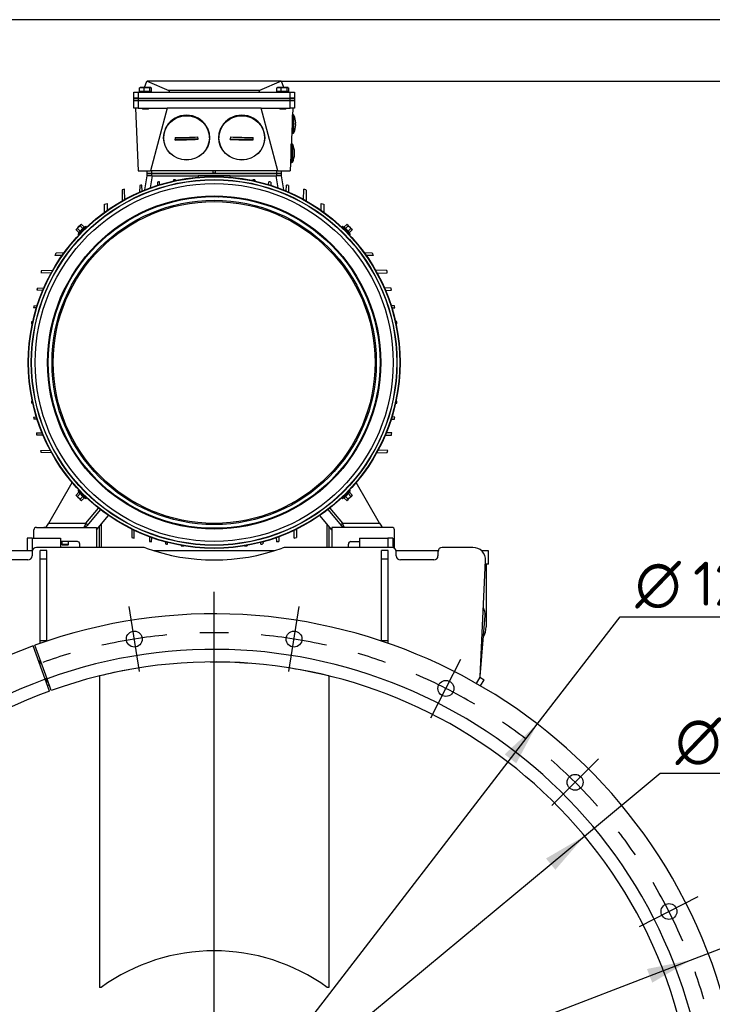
# Model space of a CAD drawing. Header units: millimetres. Extents: x 0 to 415, y -2 to 292.
# Tile 11 of 19: x 116 to 171, y 214 to 292. Entities that reach past the tile are written whole.
import ezdxf
from ezdxf.enums import TextEntityAlignment as Align
from ezdxf.lldxf.tags import DXFTag

# ---------------------------------------------------------------- set-up
doc = ezdxf.new("R2010")
doc.units = ezdxf.units.MM
for name, color, linetype in [('160-180_GASKET_2', 7, 'Continuous'), ('5783_GB_FASTENER', 7, 'Continuous'), ('BC_M50X1.5', 7, 'Continuous'), ('BLACHA_POZ_2', 7, 'Continuous'), ('Default', 7, 'Continuous'), ('GASKET_IN_TBOX_2', 7, 'Continuous'), ('HEX_FLANGE_BOLT_', 7, 'Continuous'), ('HEX_SCREW_GRADEC', 7, 'Continuous'), ('HMC3-200-225_TER', 7, 'Continuous'), ('HMC3-225-FRAME-B', 7, 'Continuous'), ('HMC3-225_FAN_COV', 7, 'Continuous'), ('HMC3_200-225_TER', 7, 'Continuous'), ('OGRANICZNIK_SILN', 7, 'Continuous'), ('PG11', 7, 'Continuous'), ('PŁASZCZ', 7, 'Continuous'), ('PŁASZCZ_ZEW_1', 7, 'Continuous'), ('PŁYTA_PODSTAWY_S', 7, 'Continuous'), ('SH315_RED_PLASTI', 7, 'Continuous'), ('UCHO', 7, 'Continuous'), ('WSPORNIK_A', 7, 'Continuous'), ('WSPORNIK_B', 7, 'Continuous'), ('WSPORNIK_C', 7, 'Continuous'), ('WSPORNIK_D', 7, 'Continuous')]:
    doc.layers.add(name, color=color, linetype=linetype)
doc.styles.add('SEACAD_Solid_Edge_ISO', font='Seiso.ttf')
doc.styles.add('SEACAD_Solid_Edge_ISO1_Symbols', font='semeci1.ttf')
tags = doc.linetypes.add('CENTER2', pattern=[28.575, 19.05, -3.175, 3.175, -3.175]).pattern_tags.tags
tags[10:11] = [DXFTag(74, 4), DXFTag(75, 0), DXFTag(340, '0'), DXFTag(46, 0.0), DXFTag(50, 0.0), DXFTag(44, 0.0), DXFTag(45, 0.0)]
tags[8:9] = [DXFTag(74, 4), DXFTag(75, 0), DXFTag(340, '0'), DXFTag(46, 0.0), DXFTag(50, 0.0), DXFTag(44, 0.0), DXFTag(45, 0.0)]
tags[6:7] = [DXFTag(74, 4), DXFTag(75, 0), DXFTag(340, '0'), DXFTag(46, 0.0), DXFTag(50, 0.0), DXFTag(44, 0.0), DXFTag(45, 0.0)]
tags[4:5] = [DXFTag(74, 4), DXFTag(75, 0), DXFTag(340, '0'), DXFTag(46, 0.0), DXFTag(50, 0.0), DXFTag(44, 0.0), DXFTag(45, 0.0)]
tags = doc.linetypes.add('HIDDEN2', pattern=[4.7625, 3.175, -1.5875]).pattern_tags.tags
tags[6:7] = [DXFTag(74, 4), DXFTag(75, 0), DXFTag(340, '0'), DXFTag(46, 0.0), DXFTag(50, 0.0), DXFTag(44, 0.0), DXFTag(45, 0.0)]
tags[4:5] = [DXFTag(74, 4), DXFTag(75, 0), DXFTag(340, '0'), DXFTag(46, 0.0), DXFTag(50, 0.0), DXFTag(44, 0.0), DXFTag(45, 0.0)]
doc.dimstyles.new('ISO', dxfattribs={"dimtxt": 3.5, "dimasz": 3.5, "dimexe": 1.75, "dimexo": 0, "dimgap": 0.875, "dimtad": 1, "dimdec": 1, "dimlfac": 15, "dimtxsty": 'SEACAD_Solid_Edge_ISO', "dimblk1": '_SE_FILLED', "dimblk2": '_SE_FILLED', "dimsah": 1, "dimcen": 0, "dimadec": 0, "dimazin": 0, "dimtfac": 0.8, "dimtdec": 1, "dimtmove": 0, "dimatfit": 3, "dimfxl": 1, "dimarcsym": 0})
doc.dimstyles.new('promień', dxfattribs={"dimtxt": 3.5, "dimasz": 3.5, "dimexe": 1.75, "dimexo": 0, "dimgap": 0.875, "dimtad": 1, "dimtih": 1, "dimtoh": 1, "dimdec": 1, "dimlfac": 15, "dimtxsty": 'SEACAD_Solid_Edge_ISO', "dimblk1": '_SE_FILLED', "dimblk2": '_SE_FILLED', "dimsah": 1, "dimcen": 0, "dimadec": 0, "dimazin": 0, "dimtfac": 0.8, "dimtdec": 1, "dimtofl": 0, "dimtmove": 0, "dimatfit": 3, "dimfxl": 1, "dimtolj": 1, "dimarcsym": 0})

# ---------------------------------------------------------------- blocks, each defined once
blk = doc.blocks.new('SEANNOT_GROUP3')
at = {"layer": 'Default', "color": 7, "linetype": 'CENTER2'}
blk.add_line((131.452, 206.869), (131.452, 246.41), dxfattribs=at)
blk = doc.blocks.new('SE')
at = {"layer": 'Default', "color": 7, "linetype": 'CENTER2'}
for start, end in [(88.39679, 91.60321), (106.39679, 109.60321), (70.39679, 73.60321), (52.39679, 55.60321), (34.39679, 37.60321), (16.39679, 19.60321)]:
    blk.add_arc((131.452, 202.494), 40.667, start, end, dxfattribs=at)
blk = doc.blocks.new('SEANNOT_GROUP4')
at = {"layer": 'Default', "color": 7, "linetype": 'HIDDEN2'}
blk.add_line((158.352, 229.393), (162.064, 233.105), dxfattribs=at)
at = {"layer": 'Default', "color": 7, "linetype": 'CENTER2'}
blk.add_arc((131.452, 202.494), 40.667, 41.3016, 48.6984, dxfattribs=at)
blk = doc.blocks.new('SEANNOT_GROUP6')
at = {"layer": 'Default', "color": 7, "linetype": 'HIDDEN2'}
blk.add_line((165.347, 219.764), (170.025, 222.148), dxfattribs=at)
at = {"layer": 'Default', "color": 7, "linetype": 'CENTER2'}
blk.add_arc((131.452, 202.494), 40.667, 23.3016, 30.6984, dxfattribs=at)
blk = doc.blocks.new('SEANNOT_GROUP7')
at = {"layer": 'Default', "color": 7, "linetype": 'HIDDEN2'}
blk.add_line((137.403, 240.067), (138.224, 245.252), dxfattribs=at)
at = {"layer": 'Default', "color": 7, "linetype": 'CENTER2'}
blk.add_arc((131.452, 202.494), 40.667, 77.3016, 84.6984, dxfattribs=at)
blk = doc.blocks.new('SEANNOT_GROUP12')
at = {"layer": 'Default', "color": 7, "linetype": 'HIDDEN2'}
blk.add_line((125.501, 240.067), (124.68, 245.252), dxfattribs=at)
at = {"layer": 'Default', "color": 7, "linetype": 'CENTER2'}
blk.add_arc((131.452, 202.494), 40.667, 95.3016, 102.6984, dxfattribs=at)
blk = doc.blocks.new('SEANNOT_GROUP19')
at = {"layer": 'Default', "color": 7, "linetype": 'HIDDEN2'}
blk.add_line((148.723, 236.389), (151.106, 241.067), dxfattribs=at)
at = {"layer": 'Default', "color": 7, "linetype": 'CENTER2'}
blk.add_arc((131.452, 202.494), 40.667, 59.3016, 66.6984, dxfattribs=at)
blk = doc.blocks.new('SE1')
at = {"layer": '160-180_GASKET_2', "color": 7, "linetype": 'Continuous'}
for p, q in [((126.119, 279.76), (126.452, 279.76)), ((126.119, 279.56), (126.119, 279.76)), ((126.452, 279.56), (126.119, 279.56)), ((126.452, 279.76), (126.452, 279.56)), ((126.452, 279.76), (136.452, 279.76)), ((126.452, 279.56), (130.185, 279.56)), ((132.719, 279.56), (136.452, 279.56)), ((136.452, 279.76), (136.785, 279.76)), ((136.452, 279.56), (136.452, 279.76)), ((136.785, 279.56), (136.452, 279.56)), ((136.785, 279.76), (136.785, 279.56))]:
    blk.add_line(p, q, dxfattribs=at)
at = {"layer": '5783_GB_FASTENER', "color": 7, "linetype": 'Continuous'}
for p, q in [((125.514, 286.566), (125.69, 286.59)), ((125.548, 286.58), (125.514, 286.566)), ((125.514, 286.267), (125.514, 286.566)), ((125.69, 286.59), (125.561, 286.59)), ((126.102, 286.59), (125.69, 286.59)), ((125.69, 286.59), (125.866, 286.566)), ((125.866, 286.566), (126.102, 286.59)), ((125.866, 286.267), (125.866, 286.566)), ((126.397, 286.59), (126.102, 286.59)), ((126.102, 286.59), (126.337, 286.566)), ((126.337, 286.566), (126.397, 286.59)), ((126.337, 286.267), (126.337, 286.566)), ((126.41, 286.59), (126.397, 286.59)), ((126.397, 286.59), (126.423, 286.58)), ((126.457, 286.267), (126.457, 286.566)), ((136.447, 286.566), (136.623, 286.59)), ((136.481, 286.58), (136.447, 286.566)), ((136.447, 286.267), (136.447, 286.566)), ((136.623, 286.59), (136.494, 286.59)), ((137.035, 286.59), (136.623, 286.59)), ((136.623, 286.59), (136.799, 286.566)), ((136.799, 286.566), (137.035, 286.59)), ((136.799, 286.267), (136.799, 286.566)), ((137.33, 286.59), (137.035, 286.59)), ((137.035, 286.59), (137.27, 286.566)), ((137.27, 286.566), (137.33, 286.59)), ((137.27, 286.267), (137.27, 286.566)), ((137.343, 286.59), (137.33, 286.59)), ((137.33, 286.59), (137.356, 286.58)), ((137.39, 286.267), (137.39, 286.566)), ((125.652, 286.267), (125.514, 286.267)), ((125.558, 286.267), (125.598, 286.227)), ((125.728, 286.267), (125.652, 286.267)), ((125.866, 286.267), (125.728, 286.267)), ((126.05, 286.267), (125.866, 286.267)), ((126.153, 286.267), (126.05, 286.267)), ((126.337, 286.267), (126.153, 286.267)), ((126.384, 286.267), (126.337, 286.267)), ((126.373, 286.227), (126.413, 286.267)), ((126.457, 286.267), (126.41, 286.267)), ((136.585, 286.267), (136.447, 286.267)), ((136.491, 286.267), (136.531, 286.227)), ((136.662, 286.267), (136.585, 286.267)), ((136.799, 286.267), (136.662, 286.267)), ((136.984, 286.267), (136.799, 286.267)), ((137.086, 286.267), (136.984, 286.267)), ((137.27, 286.267), (137.086, 286.267)), ((137.317, 286.267), (137.27, 286.267)), ((137.306, 286.227), (137.346, 286.267)), ((137.39, 286.267), (137.343, 286.267)), ((125.719, 284.96), (125.719, 284.92)), ((126.252, 284.92), (125.719, 284.92)), ((125.719, 284.92), (125.745, 284.894)), ((125.745, 284.894), (126.225, 284.894)), ((126.225, 284.894), (126.252, 284.92)), ((126.252, 284.92), (126.252, 284.96)), ((136.652, 284.96), (136.652, 284.92)), ((137.185, 284.92), (136.652, 284.92)), ((136.652, 284.92), (136.679, 284.894)), ((136.679, 284.894), (137.159, 284.894)), ((137.159, 284.894), (137.185, 284.92)), ((137.185, 284.92), (137.185, 284.96))]:
    blk.add_line(p, q, dxfattribs=at)
for centre, start, end in [((126.397, 286.292), 241.95397, 269.26478), ((126.396, 286.292), 270.73498, 298.04627), ((137.331, 286.292), 241.95397, 269.26478), ((137.33, 286.292), 270.73498, 298.04627)]:
    blk.add_arc(centre, 0.0284, start, end, dxfattribs=at)
at = {"layer": 'BC_M50X1.5', "color": 7, "linetype": 'Continuous'}
for p, q in [((127.419, 282.619), (127.419, 282.592)), ((128.339, 282.606), (128.345, 282.413)), ((128.345, 282.473), (130.166, 282.532)), ((128.345, 282.413), (128.345, 282.473)), ((130.167, 282.472), (130.16, 282.665)), ((130.167, 282.472), (130.166, 282.532)), ((131.085, 282.592), (131.085, 282.619)), ((131.819, 282.619), (131.819, 282.592)), ((132.743, 282.655), (132.738, 282.462)), ((132.738, 282.462), (132.739, 282.522)), ((132.739, 282.522), (134.561, 282.483)), ((134.56, 282.423), (134.565, 282.616)), ((134.56, 282.423), (134.561, 282.483)), ((135.485, 282.592), (135.485, 282.619))]:
    blk.add_line(p, q, dxfattribs=at)
for centre, radius, start, end in [((127.251, 344.527), 61.931, 271.00617, 272.69216), ((127.117, 348.693), 66.292, 271.06162, 272.63671), ((135.064, 348.7), 66.279, 267.9891, 269.56451), ((134.976, 344.534), 61.919, 267.93363, 269.61998)]:
    blk.add_arc(centre, radius, start, end, dxfattribs=at)
for centre, major_axis, ratio, start_param, end_param in [((129.252, 282.619), (1.833, 0), 0.965926, 0, 3.141593), ((133.652, 282.619), (1.833, 0), 0.965926, 0, 3.141593), ((129.252, 282.597), (0.917, 0.006), 0.948153, 3.141593, 3.278109)]:
    blk.add_ellipse(centre, major_axis=major_axis, ratio=ratio, start_param=start_param, end_param=end_param, dxfattribs=at)
for centre, major_axis in [((129.252, 282.592), (1.833, 0)), ((129.252, 282.587), (1.82, 0)), ((133.652, 282.592), (1.833, 0)), ((133.652, 282.587), (1.82, 0))]:
    blk.add_ellipse(centre, major_axis=major_axis, ratio=0.965926, dxfattribs=at)
at = {"layer": 'BLACHA_POZ_2', "color": 7, "linetype": 'Continuous'}
for p, q in [((122.452, 251.797), (122.452, 249.96)), ((140.452, 249.96), (140.452, 251.797)), ((122.319, 249.96), (122.319, 251.638)), ((140.585, 251.638), (140.585, 249.96))]:
    blk.add_line(p, q, dxfattribs=at)
at = {"layer": 'GASKET_IN_TBOX_2', "color": 7, "linetype": 'Continuous'}
for p, q in [((125.052, 285.76), (125.385, 285.76)), ((125.052, 285.56), (125.052, 285.76)), ((125.385, 285.56), (125.052, 285.56)), ((125.385, 285.76), (125.385, 285.56)), ((125.385, 285.76), (137.519, 285.76)), ((125.385, 285.56), (137.519, 285.56)), ((137.519, 285.76), (137.852, 285.76)), ((137.519, 285.56), (137.519, 285.76)), ((137.852, 285.56), (137.519, 285.56)), ((137.852, 285.76), (137.852, 285.56))]:
    blk.add_line(p, q, dxfattribs=at)
at = {"layer": 'HEX_FLANGE_BOLT_', "color": 7, "linetype": 'Continuous'}
for p, q in [((120.456, 275.254), (120.494, 275.326)), ((120.468, 275.3), (120.494, 275.326)), ((120.657, 275.489), (120.494, 275.326)), ((120.494, 275.326), (120.565, 275.363)), ((120.565, 275.363), (120.657, 275.489)), ((120.783, 275.145), (120.565, 275.363)), ((121.231, 275.522), (120.624, 274.915)), ((120.82, 275.652), (120.657, 275.489)), ((120.657, 275.489), (120.783, 275.581)), ((121.272, 275.463), (120.683, 274.874)), ((120.783, 275.581), (120.82, 275.652)), ((121.001, 275.363), (120.783, 275.581)), ((120.783, 275.145), (121.001, 275.363)), ((120.82, 275.652), (120.891, 275.69)), ((120.82, 275.652), (120.845, 275.677)), ((120.892, 275.69), (120.845, 275.677)), ((121.008, 275.359), (120.887, 275.259)), ((121.11, 275.471), (120.891, 275.69)), ((121.001, 275.363), (121.11, 275.471)), ((121.231, 275.522), (121.119, 275.47)), ((142.221, 274.874), (141.632, 275.463)), ((142.28, 274.915), (141.673, 275.522)), ((141.785, 275.47), (141.673, 275.522)), ((141.794, 275.471), (142.013, 275.69)), ((141.794, 275.471), (141.903, 275.363)), ((142.017, 275.259), (141.896, 275.359)), ((141.903, 275.363), (142.121, 275.581)), ((141.903, 275.363), (142.121, 275.145)), ((142.059, 275.677), (142.012, 275.69)), ((142.013, 275.69), (142.084, 275.652)), ((142.059, 275.677), (142.084, 275.652)), ((142.084, 275.652), (142.121, 275.581)), ((142.247, 275.489), (142.084, 275.652)), ((142.121, 275.581), (142.247, 275.489)), ((142.121, 275.145), (142.339, 275.363)), ((142.247, 275.489), (142.339, 275.363)), ((142.41, 275.326), (142.247, 275.489)), ((142.339, 275.363), (142.41, 275.326)), ((142.41, 275.326), (142.448, 275.254)), ((142.436, 275.3), (142.41, 275.326)), ((120.468, 275.3), (120.456, 275.254)), ((120.674, 275.036), (120.456, 275.254)), ((120.675, 275.026), (120.624, 274.915)), ((120.674, 275.036), (120.783, 275.145)), ((120.887, 275.259), (120.786, 275.137)), ((120.836, 275.027), (120.837, 275.026)), ((121.12, 275.309), (121.119, 275.31)), ((141.785, 275.31), (141.784, 275.309)), ((142.118, 275.137), (142.018, 275.259)), ((142.067, 275.026), (142.068, 275.027)), ((142.121, 275.145), (142.23, 275.036)), ((142.28, 274.915), (142.229, 275.026)), ((142.23, 275.036), (142.448, 275.254)), ((142.448, 275.254), (142.436, 275.3)), ((120.674, 254.351), (120.456, 254.133)), ((120.783, 254.243), (120.565, 254.024)), ((120.624, 254.472), (121.231, 253.865)), ((120.624, 254.472), (120.675, 254.361)), ((120.783, 254.243), (120.674, 254.351)), ((120.683, 254.514), (121.272, 253.924)), ((121.001, 254.025), (120.783, 254.243)), ((120.786, 254.25), (120.886, 254.128)), ((120.837, 254.361), (120.836, 254.36)), ((141.632, 253.924), (142.221, 254.514)), ((141.673, 253.865), (142.28, 254.472)), ((142.121, 254.243), (141.903, 254.025)), ((142.017, 254.128), (142.118, 254.25)), ((142.068, 254.36), (142.067, 254.361)), ((142.23, 254.351), (142.121, 254.243)), ((142.121, 254.243), (142.339, 254.024)), ((142.229, 254.361), (142.28, 254.472)), ((142.23, 254.351), (142.448, 254.133)), ((120.456, 254.134), (120.468, 254.087)), ((120.494, 254.062), (120.456, 254.133)), ((120.494, 254.062), (120.468, 254.087)), ((120.565, 254.024), (120.494, 254.062)), ((120.494, 254.062), (120.657, 253.898)), ((120.657, 253.898), (120.565, 254.024)), ((120.783, 253.806), (120.657, 253.898)), ((120.657, 253.898), (120.82, 253.735)), ((121.001, 254.025), (120.783, 253.806)), ((120.82, 253.735), (120.783, 253.806)), ((120.891, 253.698), (120.82, 253.735)), ((120.82, 253.735), (120.845, 253.71)), ((120.845, 253.71), (120.892, 253.697)), ((120.887, 254.128), (121.008, 254.028)), ((121.11, 253.916), (120.891, 253.698)), ((121.008, 254.028), (120.948, 254.078)), ((121.11, 253.916), (121.001, 254.025)), ((121.119, 254.078), (121.12, 254.079)), ((121.119, 253.917), (121.231, 253.865)), ((141.673, 253.865), (141.785, 253.917)), ((141.784, 254.079), (141.785, 254.078)), ((141.903, 254.025), (141.794, 253.916)), ((141.794, 253.916), (142.013, 253.698)), ((141.896, 254.028), (142.017, 254.128)), ((141.903, 254.025), (142.121, 253.806)), ((142.012, 253.697), (142.059, 253.71)), ((142.084, 253.735), (142.013, 253.698)), ((142.084, 253.735), (142.059, 253.71)), ((142.084, 253.735), (142.247, 253.898)), ((142.121, 253.806), (142.084, 253.735)), ((142.247, 253.898), (142.121, 253.806)), ((142.247, 253.898), (142.41, 254.062)), ((142.339, 254.024), (142.247, 253.898)), ((142.41, 254.062), (142.339, 254.024)), ((142.448, 254.133), (142.41, 254.062)), ((142.436, 254.087), (142.41, 254.062)), ((142.436, 254.087), (142.448, 254.134))]:
    blk.add_line(p, q, dxfattribs=at)
for centre, radius, start, end in [((121.2, 275.279), 0.208, 112.7904, 157.2096), ((121.2, 275.279), 0.208, 112.79757, 124.31736), ((121.246, 275.489), 0.0367, 315, 115), ((141.658, 275.489), 0.0367, 65, 225), ((141.789, 275.477), 0.00806, 240.11281, 314.07194), ((141.704, 275.279), 0.208, 22.79757, 67.20243), ((141.704, 275.279), 0.208, 22.7904, 34.20702), ((120.657, 274.9), 0.0367, 155, 315), ((120.668, 275.03), 0.00806, 330.11281, 44.07194), ((120.867, 274.946), 0.208, 112.79757, 157.20243), ((120.867, 274.946), 0.208, 112.7904, 124.20702), ((142.037, 274.946), 0.208, 22.7904, 67.2096), ((142.037, 274.946), 0.208, 22.79757, 34.31736), ((142.247, 274.9), 0.0367, 225, 25), ((120.657, 254.488), 0.0367, 45, 205), ((120.867, 254.441), 0.208, 202.7904, 247.2096), ((120.867, 254.441), 0.208, 202.79757, 214.31736), ((142.037, 254.441), 0.208, 292.79757, 337.20243), ((142.037, 254.441), 0.208, 292.7904, 304.20702), ((142.247, 254.488), 0.0367, 335, 135), ((142.236, 254.357), 0.00806, 150.11281, 224.07194), ((121.2, 254.109), 0.208, 202.79757, 247.20243), ((121.2, 254.109), 0.208, 202.7904, 214.20702), ((121.115, 253.91), 0.00806, 60.11281, 134.07194), ((121.246, 253.898), 0.0367, 245, 45), ((141.658, 253.898), 0.0367, 135, 295), ((141.704, 254.109), 0.208, 292.7904, 337.2096), ((141.704, 254.109), 0.208, 292.79757, 304.31736)]:
    blk.add_arc(centre, radius, start, end, dxfattribs=at)
at = {"layer": 'HEX_SCREW_GRADEC', "color": 7, "linetype": 'Continuous'}
for p, q in [((119.319, 250.427), (119.319, 250.186)), ((119.852, 250.186), (119.852, 250.427)), ((119.852, 250.186), (119.319, 250.186)), ((119.319, 250.186), (119.365, 250.14)), ((119.806, 250.14), (119.365, 250.14)), ((119.806, 250.14), (119.852, 250.186))]:
    blk.add_line(p, q, dxfattribs=at)
at = {"layer": 'HMC3-200-225_TER', "color": 7, "linetype": 'Continuous'}
for p, q in [((125.052, 285.56), (125.385, 285.56)), ((125.052, 284.96), (125.052, 285.56)), ((125.385, 285.56), (125.385, 284.96)), ((137.519, 285.56), (125.385, 285.56)), ((137.519, 285.56), (137.852, 285.56)), ((137.519, 284.96), (137.519, 285.56)), ((137.852, 285.56), (137.852, 284.96)), ((125.385, 284.96), (125.052, 284.96)), ((125.185, 284.96), (125.404, 279.96)), ((125.385, 284.96), (127.719, 284.96)), ((127.719, 284.96), (126.379, 279.96)), ((135.185, 284.96), (127.719, 284.96)), ((136.525, 279.96), (135.185, 284.96)), ((135.185, 284.96), (137.519, 284.96)), ((137.719, 284.96), (137.5, 279.96)), ((137.852, 284.96), (137.519, 284.96)), ((125.404, 279.96), (126.379, 279.96)), ((126.119, 279.76), (126.119, 279.96)), ((126.452, 279.76), (126.119, 279.76)), ((136.525, 279.96), (126.379, 279.96)), ((126.452, 279.96), (126.452, 279.76)), ((136.452, 279.76), (126.452, 279.76)), ((131.376, 279.794), (131.376, 279.96)), ((131.528, 279.96), (131.528, 279.794)), ((136.452, 279.76), (136.452, 279.96)), ((136.785, 279.76), (136.452, 279.76)), ((136.525, 279.96), (137.5, 279.96)), ((136.785, 279.96), (136.785, 279.76))]:
    blk.add_line(p, q, dxfattribs=at)
blk.add_open_spline([(131.528, 279.794), (131.506, 279.781), (131.492, 279.775), (131.48, 279.769), (131.472, 279.767), (131.461, 279.764), (131.452, 279.764), (131.443, 279.764), (131.432, 279.767), (131.424, 279.769), (131.412, 279.775), (131.398, 279.781), (131.376, 279.794)], degree=2, knots=[0, 0, 0, 0.25, 0.25, 0.375, 0.375, 0.5, 0.5, 0.625, 0.625, 0.75, 0.75, 1, 1, 1], dxfattribs=at)
at = {"layer": 'HMC3-225-FRAME-B', "color": 7, "linetype": 'Continuous'}
for p, q in [((125.92, 278.435), (126.119, 279.56)), ((126.513, 279.56), (126.343, 278.598)), ((126.513, 279.56), (130.185, 279.56)), ((128.202, 279.236), (128.198, 279.133)), ((128.372, 279.183), (128.369, 279.255)), ((130.185, 279.56), (130.166, 279.451)), ((132.719, 279.56), (130.185, 279.56)), ((132.719, 279.56), (136.391, 279.56)), ((132.738, 279.451), (132.719, 279.56)), ((134.532, 279.183), (134.535, 279.255)), ((134.702, 279.236), (134.707, 279.113)), ((136.561, 278.598), (136.391, 279.56)), ((136.785, 279.56), (136.984, 278.435)), ((124.326, 277.658), (124.302, 278.489)), ((125.535, 278.789), (125.517, 278.229)), ((125.719, 278.317), (125.702, 278.824)), ((126.935, 279.057), (126.925, 278.773)), ((127.112, 278.826), (127.102, 279.084)), ((135.792, 278.834), (135.802, 279.084)), ((135.969, 279.057), (135.98, 278.768)), ((137.186, 278.345), (137.202, 278.824)), ((137.369, 278.789), (137.386, 278.259)), ((138.578, 277.65), (138.602, 278.489)), ((124.135, 278.444), (124.11, 277.527)), ((138.769, 278.444), (138.793, 277.54)), ((122.704, 276.628), (122.72, 277.313)), ((122.72, 277.313), (122.919, 277.36)), ((122.919, 277.36), (122.932, 276.811)), ((139.971, 276.771), (139.985, 277.36)), ((139.985, 277.36), (140.184, 277.313)), ((140.184, 277.313), (140.2, 276.612)), ((118.785, 273.227), (118.857, 273.427)), ((119.374, 273.213), (118.785, 273.227)), ((118.857, 273.427), (119.538, 273.442)), ((143.4, 273.441), (144.047, 273.427)), ((144.119, 273.227), (143.556, 273.213)), ((144.047, 273.427), (144.119, 273.227)), ((118.501, 271.819), (117.656, 271.844)), ((117.701, 272.01), (118.615, 272.035)), ((145.203, 272.01), (144.292, 272.035)), ((144.427, 271.82), (145.248, 271.844)), ((117.357, 270.61), (117.885, 270.627)), ((145.547, 270.61), (144.988, 270.628)), ((117.811, 270.427), (117.321, 270.444)), ((145.08, 270.426), (145.583, 270.444)), ((117.303, 269.034), (117.062, 269.044)), ((117.089, 269.21), (117.371, 269.221)), ((145.815, 269.21), (145.525, 269.221)), ((145.581, 269.033), (145.842, 269.044)), ((116.962, 267.774), (116.891, 267.777)), ((116.91, 267.944), (117.035, 267.949)), ((145.994, 267.944), (145.903, 267.948)), ((145.942, 267.774), (146.013, 267.777)), ((116.891, 261.61), (116.962, 261.613)), ((117.027, 261.439), (116.91, 261.444)), ((145.875, 261.439), (145.994, 261.444)), ((146.013, 261.61), (145.942, 261.613)), ((117.062, 260.344), (117.318, 260.354)), ((117.382, 260.166), (117.089, 260.177)), ((145.548, 260.167), (145.815, 260.177)), ((145.842, 260.344), (145.596, 260.353)), ((117.293, 259.077), (117.743, 259.093)), ((117.832, 258.894), (117.328, 258.91)), ((145.048, 258.893), (145.576, 258.91)), ((145.611, 259.077), (145.13, 259.094)), ((117.621, 257.677), (118.423, 257.701)), ((118.529, 257.486), (117.665, 257.51)), ((144.356, 257.486), (145.239, 257.51)), ((145.283, 257.677), (144.48, 257.701)), ((118.278, 251.894), (120.144, 255.125)), ((144.626, 251.894), (142.76, 255.125)), ((121.227, 251.894), (122.236, 253.096)), ((122.394, 252.973), (121.309, 251.679)), ((140.51, 252.973), (141.595, 251.679)), ((140.668, 253.096), (141.677, 251.894)), ((118.182, 251.727), (118.278, 251.894)), ((118.278, 251.894), (121.227, 251.894)), ((121.227, 251.894), (121.381, 251.765)), ((122.085, 251.36), (123.041, 252.5)), ((140.819, 251.36), (139.863, 252.5)), ((141.523, 251.765), (141.677, 251.894)), ((141.677, 251.894), (144.626, 251.894)), ((144.626, 251.894), (144.722, 251.727)), ((117.085, 250.694), (117.085, 251.36)), ((117.285, 251.56), (122.085, 251.56)), ((122.085, 251.56), (122.085, 249.96)), ((124.881, 251.45), (124.902, 250.745)), ((125.069, 250.705), (125.089, 251.353)), ((137.835, 250.705), (137.816, 251.32)), ((138.023, 251.435), (138.002, 250.745)), ((145.619, 251.56), (140.819, 251.56)), ((140.819, 251.56), (140.819, 249.96)), ((145.819, 249.894), (145.819, 251.36)), ((120.552, 250.427), (119.219, 250.427)), ((120.752, 249.96), (120.752, 250.227)), ((126.289, 250.821), (126.302, 250.443)), ((126.469, 250.412), (126.482, 250.761)), ((127.561, 250.426), (127.569, 250.234)), ((127.735, 250.21), (127.742, 250.37)), ((135.169, 250.21), (135.161, 250.385)), ((135.343, 250.43), (135.335, 250.234)), ((136.435, 250.412), (136.422, 250.767)), ((136.616, 250.843), (136.602, 250.443)), ((142.152, 249.96), (142.152, 250.227)), ((142.352, 250.427), (143.019, 250.427)), ((128.834, 250.113), (128.835, 250.084)), ((134.07, 250.113), (134.069, 250.084))]:
    blk.add_line(p, q, dxfattribs=at)
for centre, radius, start, end in [((131.452, 251.694), 27.733, 96.38322, 96.72981), ((131.452, 251.694), 27.733, 83.27019, 83.61678), ((131.452, 251.694), 27.733, 104.9403, 105.29698), ((131.452, 251.694), 27.733, 101.96603, 102.31824), ((131.452, 251.694), 27.733, 99.02416, 99.37297), ((131.452, 251.694), 27.733, 80.62703, 80.97584), ((131.452, 251.694), 27.733, 77.68176, 78.03397), ((131.452, 251.694), 27.733, 74.70302, 75.0597), ((133.407, 277.944), 0.393, 189.43083, 202.79005), ((144.452, 264.694), 27.733, 164.70302, 165.0597), ((118.452, 264.694), 27.733, 14.9403, 15.29698), ((144.452, 264.694), 27.733, 167.68176, 168.03397), ((118.452, 264.694), 27.733, 11.96603, 12.31824), ((144.452, 264.694), 27.733, 170.62703, 170.97584), ((118.452, 264.694), 27.733, 9.02416, 9.37297), ((144.452, 264.694), 27.733, 173.27019, 173.61678), ((118.452, 264.694), 27.733, 6.38322, 6.72981), ((144.452, 264.694), 27.733, 186.38322, 186.72981), ((118.452, 264.694), 27.733, 353.27019, 353.61678), ((144.452, 264.694), 27.733, 189.02416, 189.37297), ((118.452, 264.694), 27.733, 350.62703, 350.97584), ((144.452, 264.694), 27.733, 191.6846, 192.03643), ((118.452, 264.694), 27.733, 347.96357, 348.3154), ((144.452, 264.694), 27.733, 194.65539, 195.01159), ((118.452, 264.694), 27.733, 344.98841, 345.34461), ((30.127, 282.351), 96.057, 341.37879, 341.5136), ((208.826, 274.313), 70.793, 198.46235, 198.64526), ((117.285, 251.36), 0.2, 90, 180), ((117.893, 251.894), 0.333, 270, 330), ((121.053, 251.894), 0.333, 270, 320), ((121.053, 251.894), 0.333, 270, 284.61829), ((121.053, 251.894), 0.333, 270, 284.61829), ((121.053, 251.91), 0.349, 270.16732, 271.69648), ((141.851, 251.894), 0.333, 220, 270), ((141.851, 251.91), 0.349, 268.30352, 269.74278), ((141.851, 251.91), 0.349, 268.30352, 269.74278), ((145.011, 251.894), 0.333, 210, 270), ((145.619, 251.36), 0.2, 0, 90), ((120.552, 250.227), 0.2, 0, 90), ((131.452, 277.694), 27.733, 256.33893, 256.69302), ((131.452, 277.694), 27.733, 259.29822, 259.64844), ((131.452, 277.694), 27.733, 261.95076, 262.29837), ((131.452, 277.694), 27.733, 277.70163, 278.04924), ((131.452, 277.694), 27.733, 280.35156, 280.70178), ((131.452, 277.694), 27.733, 283.30698, 283.66107), ((142.352, 250.227), 0.2, 90, 180), ((131.452, 277.694), 27.733, 264.58603, 264.93181), ((131.452, 277.694), 27.733, 275.06819, 275.41397)]:
    blk.add_arc(centre, radius, start, end, dxfattribs=at)
for centre, major_axis, start_param, end_param in [((121.156, 251.808), (0.153, -0.129), 5.138328, 6.283185), ((141.748, 251.808), (-0.153, -0.129), 0, 1.144857)]:
    blk.add_ellipse(centre, major_axis=major_axis, ratio=0.540716, start_param=start_param, end_param=end_param, dxfattribs=at)
for points, knots in [([(121.053, 251.56), (121.055, 251.56), (121.059, 251.561), (121.065, 251.561), (121.07, 251.563), (121.075, 251.565), (121.08, 251.567), (121.084, 251.569), (121.086, 251.571), (121.087, 251.571)], [0, 0, 0, 0, 0.0512679, 0.1004734, 0.1476166, 0.1926975, 0.2357162, 0.2766729, 0.296378, 0.296378, 0.296378, 0.296378]), ([(121.087, 251.571), (121.088, 251.572), (121.09, 251.573), (121.093, 251.575), (121.097, 251.579), (121.1, 251.582), (121.104, 251.585), (121.107, 251.588), (121.113, 251.595), (121.121, 251.606), (121.131, 251.622), (121.14, 251.64), (121.148, 251.659), (121.153, 251.673), (121.156, 251.679)], [0.296378, 0.296378, 0.296378, 0.296378, 0.3155676, 0.3524006, 0.3871721, 0.4198822, 0.4505315, 0.4791201, 0.5056486, 0.6136976, 0.7171243, 0.8159593, 0.9102377, 1, 1, 1, 1]), ([(141.748, 251.679), (141.75, 251.676), (141.752, 251.668), (141.757, 251.657), (141.761, 251.647), (141.766, 251.636), (141.771, 251.626), (141.776, 251.617), (141.782, 251.608), (141.788, 251.599), (141.794, 251.591), (141.801, 251.584), (141.809, 251.577), (141.814, 251.573), (141.817, 251.571)], [0, 0, 0, 0, 0.0493171, 0.1000235, 0.152127, 0.2056346, 0.2605529, 0.3168878, 0.3746449, 0.4338295, 0.4944464, 0.5545126, 0.6242536, 0.703672, 0.703672, 0.703672, 0.703672])]:
    blk.add_open_spline(points, degree=3, knots=knots, dxfattribs=at)
at = {"layer": 'HMC3-225_FAN_COV', "color": 7, "linetype": 'Continuous'}
for radius in [14.813, 14.784, 14.566, 14.547, 14.254, 13.272, 13.213, 12.917, 12.82]:
    blk.add_circle((131.452, 264.694), radius, dxfattribs=at)
at = {"layer": 'HMC3_200-225_TER', "color": 7, "linetype": 'Continuous'}
for p, q in [((125.899, 286.59), (126.083, 287.094)), ((126.083, 287.094), (126.122, 287.094)), ((126.122, 287.094), (127.844, 286.349)), ((136.782, 287.094), (126.122, 287.094)), ((136.782, 287.094), (135.06, 286.349)), ((136.782, 287.094), (136.821, 287.094)), ((137.005, 286.59), (136.821, 287.094)), ((127.844, 286.349), (127.895, 286.227)), ((135.06, 286.349), (127.844, 286.349)), ((135.06, 286.349), (135.009, 286.227)), ((125.052, 286.227), (125.385, 286.227)), ((125.052, 285.76), (125.052, 286.227)), ((125.385, 285.76), (125.052, 285.76)), ((125.385, 286.227), (125.385, 285.76)), ((125.385, 286.227), (137.519, 286.227)), ((125.385, 285.76), (137.519, 285.76)), ((137.519, 286.227), (137.852, 286.227)), ((137.519, 285.76), (137.519, 286.227)), ((137.852, 285.76), (137.519, 285.76)), ((137.852, 286.227), (137.852, 285.76))]:
    blk.add_line(p, q, dxfattribs=at)
at = {"layer": 'OGRANICZNIK_SILN', "color": 7, "linetype": 'Continuous'}
for p, q in [((116.952, 250.694), (116.552, 250.694)), ((116.552, 250.694), (116.552, 249.694)), ((116.952, 250.694), (119.219, 250.694)), ((116.952, 250.694), (116.952, 249.694)), ((119.219, 250.694), (119.219, 249.96)), ((143.019, 250.694), (145.285, 250.694)), ((143.019, 250.694), (143.019, 249.96)), ((145.685, 250.694), (145.285, 250.694)), ((145.285, 250.694), (145.285, 249.96)), ((145.685, 250.694), (145.685, 249.954))]:
    blk.add_line(p, q, dxfattribs=at)
at = {"layer": 'PG11', "color": 7, "linetype": 'Continuous'}
for p, q in [((137.695, 284.294), (137.69, 284.294)), ((137.695, 282.96), (137.695, 284.427)), ((137.75, 284.427), (137.695, 284.427)), ((137.75, 284.427), (137.75, 282.96)), ((137.81, 282.999), (137.81, 284.388)), ((137.637, 283.094), (137.695, 283.094)), ((137.695, 282.96), (137.75, 282.96)), ((137.593, 281.96), (137.588, 281.96)), ((137.593, 280.627), (137.593, 282.094)), ((137.648, 282.094), (137.593, 282.094)), ((137.648, 282.094), (137.648, 280.627)), ((137.709, 280.666), (137.709, 282.055)), ((137.535, 280.76), (137.593, 280.76)), ((137.593, 280.627), (137.648, 280.627))]:
    blk.add_line(p, q, dxfattribs=at)
for centre, radius, start, end in [((137.75, 284.36), 0.0667, 24.62378, 90), ((136.295, 283.694), 1.667, 2.75179, 24.62378), ((136.295, 283.694), 1.667, 335.37622, 357.24821), ((137.75, 283.027), 0.0667, 270, 335.37622), ((137.648, 282.027), 0.0667, 24.62378, 90), ((136.193, 281.36), 1.667, 2.75767, 24.62378), ((136.193, 281.36), 1.667, 335.37622, 357.24233), ((137.648, 280.694), 0.0667, 270, 335.37622)]:
    blk.add_arc(centre, radius, start, end, dxfattribs=at)
for centre, ratio, start_param in [((136.295, 283.774), 0.020641, 2.958363), ((136.295, 283.614), 0.020641, 3.140601), ((136.193, 281.44), 0.068421, 2.958363), ((136.193, 281.281), 0.068421, 3.138297)]:
    blk.add_ellipse(centre, major_axis=(-1.665, 0), ratio=ratio, start_param=start_param, end_param=3.324823, dxfattribs=at)
for points in [[(137.932, 283.78), (137.931, 283.78), (137.929, 283.779), (137.926, 283.773), (137.924, 283.766), (137.919, 283.748), (137.916, 283.702), (137.92, 283.65), (137.926, 283.625), (137.93, 283.622), (137.932, 283.62)], [(137.83, 281.461), (137.829, 281.461), (137.827, 281.461), (137.824, 281.456), (137.822, 281.449), (137.817, 281.432), (137.814, 281.387), (137.818, 281.335), (137.824, 281.308), (137.828, 281.304), (137.83, 281.301)]]:
    blk.add_open_spline(points, degree=3, knots=[0, 0, 0, 0, 0.079386, 0.148069, 0.206037, 0.253289, 0.500551, 0.747675, 0.852741, 1, 1, 1, 1], dxfattribs=at)
at = {"layer": 'PŁASZCZ', "color": 7, "linetype": 'Continuous'}
for p, q in [((117.999, 239.455), (117.03, 242.117)), ((118.136, 239.504), (117.177, 242.17)), ((118.341, 238.515), (117.999, 239.455)), ((118.475, 238.563), (118.136, 239.504))]:
    blk.add_line(p, q, dxfattribs=at)
for centre in [(125.09, 242.66), (137.814, 242.66), (149.914, 238.728), (160.208, 231.249), (167.686, 220.956)]:
    blk.add_circle(centre, 0.633, dxfattribs=at)
for radius in [42.167, 39.333, 38.333]:
    blk.add_arc((131.452, 202.494), radius, 110, 109.78806, dxfattribs=at)
at = {"layer": 'PŁASZCZ_ZEW_1', "color": 7, "linetype": 'Continuous'}
for p, q in [((122.319, 239.723), (122.319, 214.908)), ((140.585, 239.723), (140.585, 214.908)), ((122.452, 214.908), (122.319, 214.908)), ((140.585, 214.908), (140.452, 214.908))]:
    blk.add_line(p, q, dxfattribs=at)
for radius, start, end in [(38.333, 85.79774, 90.47116), (38.333, 100.26836, 103.78392), (38.333, 76.21608, 80.83101), (15.333, 54.05867, 125.94133)]:
    blk.add_arc((131.452, 202.494), radius, start, end, dxfattribs=at)
at = {"layer": 'PŁYTA_PODSTAWY_S', "color": 7, "linetype": 'Continuous'}
for p, q in [((116.959, 249.694), (113.612, 249.694)), ((136.24, 249.694), (126.664, 249.694)), ((149.292, 249.694), (145.945, 249.694)), ((153.319, 249.694), (152.752, 249.694)), ((153.319, 248.627), (153.319, 249.694)), ((153.319, 248.627), (153.058, 248.627))]:
    blk.add_line(p, q, dxfattribs=at)
at = {"layer": 'SH315_RED_PLASTI', "color": 7, "linetype": 'Continuous'}
blk.add_open_spline([(131.786, 277.856), (131.783, 277.856), (131.778, 277.856), (131.767, 277.874), (131.76, 277.904), (131.76, 277.93), (131.762, 277.948), (131.766, 277.966), (131.771, 277.977), (131.773, 277.981)], degree=3, knots=[0, 0, 0, 0, 0.1433698, 0.2866206, 0.4980399, 0.5606063, 0.6236188, 0.7491236, 0.8432567, 0.8432567, 0.8432567, 0.8432567], dxfattribs=at)
at = {"layer": 'UCHO', "color": 7, "linetype": 'Continuous'}
blk.add_line((153.119, 248.627), (153.119, 243.627), dxfattribs=at)
blk.add_arc((151.452, 243.627), 1.667, 329.99736, 0, dxfattribs=at)
at = {"layer": 'WSPORNIK_A', "color": 7, "linetype": 'Continuous'}
blk.add_line((152.65, 239.676), (153.034, 244.548), dxfattribs=at)
blk.add_arc((152.037, 244.627), 1, 355.49325, 30.48048, dxfattribs=at)
at = {"layer": 'WSPORNIK_B', "color": 7, "linetype": 'Continuous'}
for p, q in [((152.617, 239.618), (152.333, 239.127)), ((152.617, 239.618), (152.963, 239.418)), ((152.68, 238.927), (152.963, 239.418))]:
    blk.add_line(p, q, dxfattribs=at)
at = {"layer": 'WSPORNIK_C', "color": 7, "linetype": 'Continuous'}
for p, q in [((116.952, 249.627), (116.952, 249.294)), ((125.707, 249.96), (117.285, 249.96)), ((145.619, 249.96), (137.197, 249.96)), ((145.952, 249.294), (145.952, 249.627)), ((149.285, 249.627), (149.285, 249.294)), ((152.072, 249.96), (149.619, 249.96)), ((116.619, 248.96), (113.952, 248.96)), ((148.952, 248.96), (146.285, 248.96)), ((152.65, 239.676), (153.071, 248.915)), ((152.617, 239.618), (152.65, 239.676))]:
    blk.add_line(p, q, dxfattribs=at)
for centre, radius, start, end in [((117.285, 249.627), 0.333, 90, 180), ((125.707, 248.96), 1, 70.25008, 90), ((131.452, 264.96), 16, 250.25008, 289.74992), ((137.197, 248.96), 1, 90, 109.74992), ((145.619, 249.627), 0.333, 0, 90), ((149.619, 249.627), 0.333, 90, 180), ((152.072, 248.96), 1, 357.38853, 90), ((116.619, 249.294), 0.333, 270, 0), ((146.285, 249.294), 0.333, 180, 270), ((148.952, 249.294), 0.333, 270, 0), ((131.452, 202.494), 38.8, 109.78856, 110.00044)]:
    blk.add_arc(centre, radius, start, end, dxfattribs=at)
at = {"layer": 'WSPORNIK_D', "color": 7, "linetype": 'Continuous'}
for p, q in [((118.119, 249.726), (117.585, 249.726)), ((117.585, 249.011), (117.585, 249.726)), ((118.119, 249.011), (118.119, 249.726)), ((145.319, 249.726), (144.785, 249.726)), ((144.785, 249.011), (144.785, 249.726)), ((145.319, 249.011), (145.319, 249.726)), ((118.119, 249.011), (117.585, 249.011)), ((117.585, 242.526), (117.585, 249.011)), ((118.119, 242.526), (118.119, 249.011)), ((145.319, 249.011), (144.785, 249.011)), ((144.785, 242.526), (144.785, 249.011)), ((145.319, 242.526), (145.319, 249.011)), ((117.585, 242.315), (117.585, 242.526)), ((118.119, 242.526), (117.585, 242.526)), ((118.119, 242.497), (118.119, 242.526)), ((144.785, 242.497), (144.785, 242.526)), ((145.319, 242.526), (144.785, 242.526)), ((145.319, 242.315), (145.319, 242.526)), ((117.585, 240.592), (117.585, 241.035)), ((117.973, 239.526), (118.119, 239.526)), ((118.119, 239.526), (118.119, 239.553)), ((118.119, 239.127), (118.119, 239.526))]:
    blk.add_line(p, q, dxfattribs=at)
blk = doc.blocks.new('DMBLK12')
at = {"layer": 'Default', "linetype": 'Continuous'}
for points in [[(157.891, 225.18), (158.636, 224.282), (160.957, 226.966)], [(104.268, 180.705), (101.947, 178.022), (105.013, 179.807)]]:
    blk.add_hatch(color=7, dxfattribs=at).paths.add_polyline_path(points)
at = {"layer": 'Default', "color": 7, "linetype": 'Continuous'}
for p, q in [((160.957, 226.966), (166.992, 231.971)), ((166.992, 231.971), (181.039, 231.971)), ((101.947, 178.022), (160.957, 226.966))]:
    blk.add_line(p, q, dxfattribs=at)
for s, style, p in [('O', 'SEACAD_Solid_Edge_ISO1_Symbols', (168.217, 236.346)), ('1150', 'SEACAD_Solid_Edge_ISO', (172.814, 236.346))]:
    blk.add_text(s, height=3.5, dxfattribs=dict(at, style=style)).set_placement(p, align=Align.TOP_LEFT)
blk = doc.blocks.new('_SE_FILLED')
at = {"color": 0}
blk.add_line((0, 0), (-1, 0), dxfattribs=at)
blk.add_solid([(0, 0), (-1, -0.1665), (-1, 0.1665), (0, 0)], dxfattribs=at)
blk = doc.blocks.new('DMBLK13')
at = {"layer": 'Default', "linetype": 'Continuous'}
for points in [[(165.934, 216.375), (166.353, 215.286), (169.41, 217.086)], [(96.551, 189.702), (93.494, 187.901), (96.97, 188.613)]]:
    blk.add_hatch(color=7, dxfattribs=at).paths.add_polyline_path(points)
at = {"layer": 'Default', "color": 7, "linetype": 'Continuous'}
for p, q in [((169.41, 217.086), (177.066, 220.029)), ((177.066, 220.029), (192.147, 220.029)), ((93.494, 187.901), (169.41, 217.086))]:
    blk.add_line(p, q, dxfattribs=at)
for s, style, p in [('O', 'SEACAD_Solid_Edge_ISO1_Symbols', (178.291, 224.404)), ('1220', 'SEACAD_Solid_Edge_ISO', (182.888, 224.404))]:
    blk.add_text(s, height=3.5, dxfattribs=dict(at, style=style)).set_placement(p, align=Align.TOP_LEFT)
blk = doc.blocks.new('DMBLK14')
at = {"layer": 'Default', "linetype": 'Continuous'}
for points in [[(154.595, 233.475), (155.519, 232.763), (157.194, 235.891)], [(107.385, 172.225), (105.71, 169.096), (108.309, 171.512)]]:
    blk.add_hatch(color=7, dxfattribs=at).paths.add_polyline_path(points)
at = {"layer": 'Default', "color": 7, "linetype": 'Continuous'}
for p, q in [((157.194, 235.891), (163.786, 244.443)), ((163.786, 244.443), (178.628, 244.443)), ((105.71, 169.096), (157.194, 235.891))]:
    blk.add_line(p, q, dxfattribs=at)
for s, style, p in [('O', 'SEACAD_Solid_Edge_ISO1_Symbols', (165.011, 248.818)), ('1265', 'SEACAD_Solid_Edge_ISO', (169.608, 248.818))]:
    blk.add_text(s, height=3.5, dxfattribs=dict(at, style=style)).set_placement(p, align=Align.TOP_LEFT)
blk = doc.blocks.new('DMBLK15')
at = {"layer": 'Default', "linetype": 'Continuous'}
for points in [[(192.864, 283.594), (192.28, 287.094), (191.697, 283.594)], [(192.864, 159.327), (191.697, 159.327), (192.28, 155.827)]]:
    blk.add_hatch(color=7, dxfattribs=at).paths.add_polyline_path(points)
at = {"layer": 'Default', "color": 7, "linetype": 'Continuous'}
for p, q in [((136.782, 287.094), (194.03, 287.094)), ((192.28, 287.094), (192.28, 155.827)), ((172.519, 155.827), (194.03, 155.827))]:
    blk.add_line(p, q, dxfattribs=at)
at = {"layer": 'Default', "color": 7, "linetype": 'Continuous', "style": 'SEACAD_Solid_Edge_ISO'}
blk.add_text('1969', height=3.5, rotation=90, dxfattribs=at).set_placement((187.905, 217.523), align=Align.TOP_LEFT)

msp = doc.modelspace()

# ---------------------------------------------------------------- linework, layer by layer
at = {"layer": 'Default', "color": 7, "linetype": 'Continuous'}
msp.add_line((415, 292), (5, 292), dxfattribs=at)

# ---------------------------------------------------------------- block references
at = {"layer": 'Default'}
for name in ['SE1', 'SEANNOT_GROUP3', 'SEANNOT_GROUP12', 'SEANNOT_GROUP7', 'SE', 'SEANNOT_GROUP19', 'SEANNOT_GROUP4', 'SEANNOT_GROUP6']:
    msp.add_blockref(name, (0, 0), dxfattribs=at)

# ---------------------------------------------------------------- dimensions: what is measured, and where the dimension line sits
at = {"layer": 'Default', "color": 7, "linetype": 'Continuous'}
dim = msp.add_linear_dim(base=(192.2805, 155.827), p1=(126.1222, 287.0937), p2=(172.5187, 155.827), angle=90, text='\\A1;<>', dimstyle='ISO', dxfattribs=at)
dim.commit()
dim.dimension.update_dxf_attribs({"geometry": 'DMBLK15', "text_midpoint": (192.2805, 221.4603), "dimtype": 160})
for p1, p2, picture, middle in [((105.7101, 169.0963), (157.1939, 235.891), 'DMBLK14', (163.7855, 244.443)), ((101.9466, 178.0217), (160.9574, 226.9656), 'DMBLK12', (166.9919, 231.9706)), ((157.8789, 171.5842), (105.0251, 233.4031), 'DMBLK13', (177.0657, 220.0288))]:
    dim = msp.add_diameter_dim_2p(p1=p1, p2=p2, text='\\A1;<>', dimstyle='promień', dxfattribs=at)
    dim.commit()
    dim.dimension.update_dxf_attribs({"geometry": picture, "text_midpoint": middle, "dimtype": 163})

doc.saveas('drawing.dxf')
